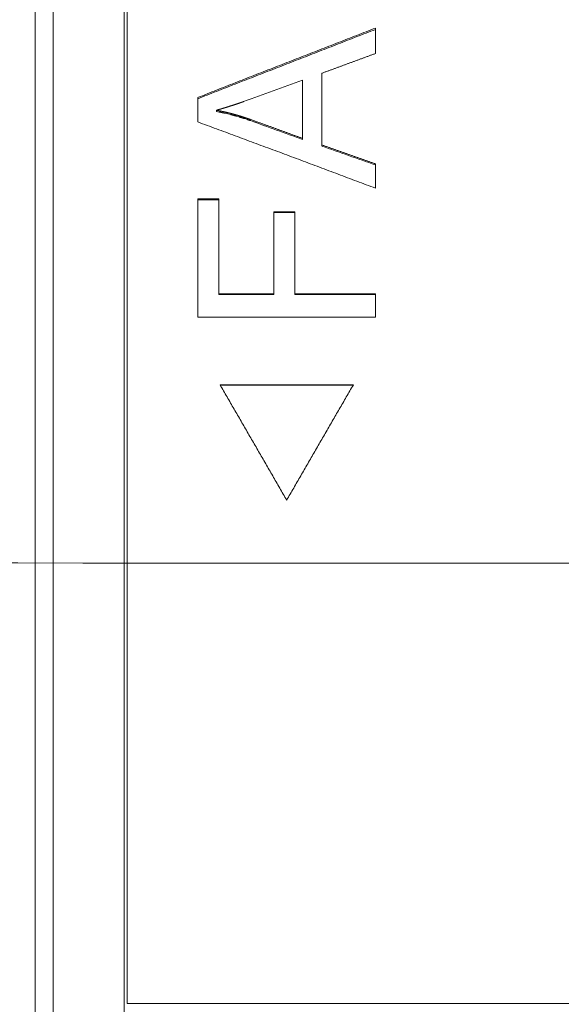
# Model space of a CAD drawing. Header units: millimetres. Extents: x 504 to 605, y 222 to 305.
# Tile 23 of 70: x 545.69 to 551.79, y 254.7 to 265.79. Entities that reach past the tile are written whole.
import ezdxf

# ---------------------------------------------------------------- set-up
doc = ezdxf.new("R2010")
doc.units = ezdxf.units.MM
doc.header["$LTSCALE"] = 0.03
doc.linetypes.add('CENTER', pattern=[50.8, 31.75, -6.35, 6.35, -6.35])
doc.layers.get('0').update_dxf_attribs({"lineweight": 15})
doc.layers.add('1', color=7, linetype='Continuous', true_color=0xffffff)
doc.styles.get("Standard").update_dxf_attribs({"font": 'simsun.ttc', "width": 0.85})
doc.dimstyles.new('ISO-25', dxfattribs={"dimtxt": 2.5, "dimasz": 2, "dimexe": 1.3, "dimexo": 0.625, "dimtad": 1, "dimzin": 9, "dimdsep": 46, "dimtxsty": 'Standard', "dimblk": 'OPEN30', "dimcen": 2, "dimazin": 2, "dimtfac": 0.6, "dimtmove": 0, "dimatfit": 0, "dimldrblk": 'OPEN30', "dimfxl": 1, "dimtolj": 1, "dimarcsym": 0})

# ---------------------------------------------------------------- blocks, each defined once
blk = doc.blocks.new('_Open30')
at = {"color": 0, "linetype": 'ByBlock', "lineweight": -2}
for p, q in [((-1, 0.2679), (0, 0)), ((0, 0), (-1, -0.2679)), ((0, 0), (-1, 0))]:
    blk.add_line(p, q, dxfattribs=at)
blk = doc.blocks.new('*D11')
at = {"color": 0, "lineweight": -2}
for p, q in [((516.837, 259.046), (516.837, 224.24)), ((579.963, 259.046), (579.963, 224.24)), ((577.963, 225.54), (518.837, 225.54))]:
    blk.add_line(p, q, dxfattribs=at)
at = {"layer": 'Defpoints', "color": 0}
for p in [(516.837, 259.671), (579.963, 259.671), (516.837, 225.54)]:
    blk.add_point(p, dxfattribs=at)
at = {"color": 0, "lineweight": -2, "xscale": 2, "yscale": 2, "zscale": 2, "rotation": 180}
blk.add_blockref('_Open30', (516.837, 225.54), dxfattribs=at)
at = {"color": 0, "lineweight": -2, "xscale": 2, "yscale": 2, "zscale": 2}
blk.add_blockref('_Open30', (579.963, 225.54), dxfattribs=at)
at = {"color": 0, "insert": (549.547, 227.749), "char_height": 2.5, "width": 36.1612, "attachment_point": 5}
blk.add_mtext('\\A1;63.13±0.2(W.D. MOD)', dxfattribs=at)
blk = doc.blocks.new('*D7')
at = {"color": 0, "lineweight": -2}
for p, q in [((516.839, 260.296), (516.839, 302.805)), ((573.828, 277.513), (573.828, 302.805)), ((518.839, 301.505), (571.828, 301.505))]:
    blk.add_line(p, q, dxfattribs=at)
at = {"layer": 'Defpoints', "color": 0}
for p in [(573.828, 301.505), (573.828, 276.888), (516.839, 259.671)]:
    blk.add_point(p, dxfattribs=at)
at = {"color": 0, "lineweight": -2, "xscale": 2, "yscale": 2, "zscale": 2, "rotation": 180}
blk.add_blockref('_Open30', (516.839, 301.505), dxfattribs=at)
at = {"color": 0, "lineweight": -2, "xscale": 2, "yscale": 2, "zscale": 2}
blk.add_blockref('_Open30', (573.828, 301.505), dxfattribs=at)
at = {"color": 0, "insert": (545.321, 303.38), "char_height": 2.5, "attachment_point": 5}
blk.add_mtext('\\A1;56.99', dxfattribs=at)
blk = doc.blocks.new('A$C4323a73e')
at = {"layer": '1', "color": 7, "linetype": 'Continuous', "lineweight": 18}
for p, q in [((30.064, -4.962), (30.064, 18.799)), ((29.229, -18.801), (29.229, 13.293)), ((30.029, -18.801), (30.029, 13.293)), ((29.029, -18.601), (29.029, 13.151)), ((32.859, 5.741), (32.859, 6.028)), ((32.038, 5.44), (32.038, 4.785)), ((32.254, 4.711), (32.254, 5.518)), ((30.86, 5.246), (30.86, 4.97)), ((31.07, 5.102), (31.07, 5.088)), ((31.07, 5.088), (31.101, 5.082)), ((31.165, 5.068), (31.197, 5.061)), ((31.197, 5.061), (31.229, 5.053)), ((31.229, 5.066), (31.229, 5.053)), ((31.292, 5.036), (31.324, 5.026)), ((31.324, 5.04), (31.324, 5.026)), ((31.387, 5.007), (31.419, 4.996)), ((31.45, 4.999), (31.45, 4.985)), ((31.452, 4.998), (31.452, 4.985)), ((32.038, 4.785), (32.038, 4.772)), ((32.254, 4.711), (32.254, 4.699)), ((32.859, 4.223), (32.859, 4.498)), ((30.86, 4.102), (30.86, 2.772)), ((31.096, 4.102), (30.86, 4.102)), ((30.86, 4.091), (31.096, 4.091)), ((31.096, 3.035), (31.096, 4.102)), ((31.715, 3.959), (31.715, 3.035)), ((31.951, 3.959), (31.715, 3.959)), ((31.715, 3.949), (31.951, 3.949)), ((31.951, 3.035), (31.951, 3.959)), ((31.096, 3.035), (31.096, 3.027)), ((31.715, 3.035), (31.096, 3.035)), ((31.096, 3.027), (31.715, 3.027)), ((31.715, 3.035), (31.715, 3.027)), ((31.951, 3.035), (31.951, 3.027)), ((32.859, 3.035), (31.951, 3.035)), ((31.951, 3.027), (32.859, 3.027)), ((32.859, 2.772), (32.859, 3.035)), ((30.86, 2.772), (32.859, 2.772)), ((31.11, 2.008), (32.61, 2.008)), ((32.61, 2.003), (31.11, 2.003)), ((30.064, -4.962), (39.264, -4.962))]:
    blk.add_line(p, q, dxfattribs=at)
for centre, major_axis, ratio, start_param, end_param in [((32.038, -0.001), (-49.815, -18.176), 0.096445, 4.677214, 4.690518), ((31.452, -0.001), (-49.874, 18.226), 0.088237, 4.732876, 4.744624), ((32.254, -0.001), (-51.525, 18.279), 0.08105, 4.729382, 4.741134)]:
    blk.add_ellipse(centre, major_axis=major_axis, ratio=ratio, start_param=start_param, end_param=end_param, dxfattribs=at)
for points, degree in [([(32.859, 6.028), (32.824, 6.015), (32.754, 5.987), (32.649, 5.946), (32.544, 5.905), (32.438, 5.864), (32.333, 5.823), (32.228, 5.782), (32.123, 5.741), (32.017, 5.7), (31.912, 5.659), (31.807, 5.618), (31.702, 5.576), (31.596, 5.535), (31.491, 5.494), (31.386, 5.453), (31.281, 5.411), (31.175, 5.37), (31.07, 5.328), (30.965, 5.287), (30.895, 5.259), (30.86, 5.246)], 3), ([(30.86, 5.232), (30.895, 5.245), (30.965, 5.273), (31.07, 5.314), (31.175, 5.356), (31.281, 5.397), (31.386, 5.438), (31.491, 5.479), (31.596, 5.52), (31.702, 5.562), (31.807, 5.603), (31.912, 5.644), (32.017, 5.685), (32.123, 5.726), (32.228, 5.767), (32.333, 5.808), (32.438, 5.849), (32.544, 5.89), (32.649, 5.931), (32.754, 5.972), (32.824, 5.999), (32.859, 6.012)], 3), ([(32.254, 5.518), (32.264, 5.522), (32.286, 5.53), (32.317, 5.542), (32.349, 5.553), (32.381, 5.565), (32.413, 5.577), (32.445, 5.589), (32.477, 5.6), (32.509, 5.612), (32.541, 5.624), (32.572, 5.636), (32.604, 5.647), (32.636, 5.659), (32.668, 5.671), (32.7, 5.683), (32.732, 5.694), (32.764, 5.706), (32.796, 5.718), (32.828, 5.73), (32.849, 5.737), (32.859, 5.741)], 3), ([(31.07, 5.102), (31.07, 5.102), (31.07, 5.102), (31.07, 5.102), (31.071, 5.102), (31.071, 5.102), (31.071, 5.103), (31.072, 5.103), (31.072, 5.103), (31.072, 5.103), (31.073, 5.103), (31.073, 5.103), (31.074, 5.103), (31.074, 5.103), (31.074, 5.103), (31.075, 5.104), (31.075, 5.104), (31.075, 5.104), (31.076, 5.104), (31.076, 5.104), (31.076, 5.104), (31.076, 5.104)], 3), ([(31.101, 5.096), (31.101, 5.096), (31.1, 5.096), (31.098, 5.097), (31.096, 5.097), (31.095, 5.097), (31.093, 5.098), (31.091, 5.098), (31.09, 5.098), (31.088, 5.098), (31.086, 5.099), (31.085, 5.099), (31.083, 5.099), (31.081, 5.1), (31.08, 5.1), (31.078, 5.1), (31.076, 5.101), (31.075, 5.101), (31.073, 5.101), (31.071, 5.102), (31.07, 5.102), (31.07, 5.102)], 3), ([(31.101, 5.096), (31.101, 5.082)], 1), ([(31.165, 5.082), (31.165, 5.068)], 1), ([(31.197, 5.074), (31.196, 5.074), (31.195, 5.075), (31.194, 5.075), (31.192, 5.076), (31.19, 5.076), (31.189, 5.076), (31.187, 5.077), (31.185, 5.077), (31.184, 5.078), (31.182, 5.078), (31.18, 5.078), (31.179, 5.079), (31.177, 5.079), (31.175, 5.08), (31.174, 5.08), (31.172, 5.08), (31.17, 5.081), (31.168, 5.081), (31.167, 5.082), (31.166, 5.082), (31.165, 5.082)], 3), ([(31.197, 5.074), (31.197, 5.061)], 1), ([(31.229, 5.066), (31.228, 5.066), (31.227, 5.067), (31.225, 5.067), (31.224, 5.068), (31.222, 5.068), (31.22, 5.068), (31.219, 5.069), (31.217, 5.069), (31.215, 5.07), (31.214, 5.07), (31.212, 5.071), (31.21, 5.071), (31.209, 5.071), (31.207, 5.072), (31.205, 5.072), (31.204, 5.073), (31.202, 5.073), (31.2, 5.073), (31.199, 5.074), (31.198, 5.074), (31.197, 5.074)], 3), ([(31.292, 5.049), (31.292, 5.036)], 1), ([(31.324, 5.04), (31.323, 5.04), (31.322, 5.04), (31.321, 5.041), (31.319, 5.041), (31.317, 5.042), (31.316, 5.042), (31.314, 5.043), (31.312, 5.043), (31.311, 5.044), (31.309, 5.044), (31.307, 5.045), (31.306, 5.045), (31.304, 5.046), (31.302, 5.046), (31.301, 5.047), (31.299, 5.047), (31.297, 5.048), (31.296, 5.048), (31.294, 5.049), (31.293, 5.049), (31.292, 5.049)], 3), ([(31.387, 5.02), (31.387, 5.007)], 1), ([(31.419, 5.009), (31.418, 5.01), (31.417, 5.01), (31.415, 5.011), (31.414, 5.011), (31.412, 5.012), (31.41, 5.012), (31.409, 5.013), (31.407, 5.013), (31.405, 5.014), (31.404, 5.014), (31.402, 5.015), (31.4, 5.016), (31.399, 5.016), (31.397, 5.017), (31.395, 5.017), (31.394, 5.018), (31.392, 5.018), (31.39, 5.019), (31.389, 5.02), (31.388, 5.02), (31.387, 5.02)], 3), ([(31.419, 5.009), (31.419, 4.996)], 1), ([(31.45, 4.999), (31.45, 4.999), (31.448, 4.999), (31.447, 5), (31.445, 5), (31.444, 5.001), (31.442, 5.001), (31.44, 5.002), (31.439, 5.003), (31.437, 5.003), (31.435, 5.004), (31.434, 5.004), (31.432, 5.005), (31.43, 5.005), (31.429, 5.006), (31.427, 5.007), (31.425, 5.007), (31.424, 5.008), (31.422, 5.008), (31.42, 5.009), (31.419, 5.009), (31.419, 5.009)], 3), ([(31.452, 4.998), (31.452, 4.998), (31.452, 4.998), (31.451, 4.998), (31.451, 4.998), (31.451, 4.998), (31.451, 4.998), (31.451, 4.998), (31.451, 4.998), (31.451, 4.998), (31.451, 4.998), (31.451, 4.998), (31.451, 4.998), (31.451, 4.998), (31.451, 4.998), (31.451, 4.998), (31.45, 4.998), (31.45, 4.998), (31.45, 4.998), (31.45, 4.998), (31.45, 4.999), (31.45, 4.999)], 3), ([(32.038, 4.785), (32.028, 4.789), (32.007, 4.796), (31.976, 4.808), (31.945, 4.819), (31.915, 4.83), (31.884, 4.841), (31.853, 4.853), (31.822, 4.864), (31.791, 4.875), (31.76, 4.886), (31.729, 4.897), (31.699, 4.909), (31.668, 4.92), (31.637, 4.931), (31.606, 4.942), (31.575, 4.953), (31.544, 4.964), (31.513, 4.976), (31.482, 4.987), (31.462, 4.994), (31.452, 4.998)], 3), ([(30.86, 4.97), (30.895, 4.957), (30.965, 4.931), (31.07, 4.892), (31.175, 4.853), (31.281, 4.814), (31.386, 4.775), (31.491, 4.735), (31.596, 4.696), (31.702, 4.657), (31.807, 4.618), (31.912, 4.578), (32.017, 4.539), (32.123, 4.5), (32.228, 4.46), (32.333, 4.421), (32.438, 4.381), (32.544, 4.342), (32.649, 4.302), (32.754, 4.263), (32.824, 4.237), (32.859, 4.223)], 3), ([(31.45, 4.985), (31.45, 4.985), (31.45, 4.985), (31.45, 4.985), (31.45, 4.985), (31.45, 4.985), (31.451, 4.985), (31.451, 4.985), (31.451, 4.985), (31.451, 4.985), (31.451, 4.985), (31.451, 4.985), (31.451, 4.985), (31.451, 4.985), (31.451, 4.985), (31.451, 4.985), (31.451, 4.985), (31.451, 4.985), (31.451, 4.985), (31.452, 4.985), (31.452, 4.985), (31.452, 4.985)], 3), ([(32.859, 4.498), (32.849, 4.501), (32.828, 4.509), (32.796, 4.52), (32.764, 4.531), (32.732, 4.543), (32.7, 4.554), (32.668, 4.565), (32.636, 4.576), (32.604, 4.588), (32.572, 4.599), (32.541, 4.61), (32.509, 4.621), (32.477, 4.633), (32.445, 4.644), (32.413, 4.655), (32.381, 4.666), (32.349, 4.678), (32.317, 4.689), (32.286, 4.7), (32.264, 4.708), (32.254, 4.711)], 3), ([(31.86, 0.708), (31.846, 0.731), (31.82, 0.777), (31.781, 0.845), (31.741, 0.914), (31.702, 0.982), (31.662, 1.051), (31.623, 1.119), (31.583, 1.188), (31.544, 1.256), (31.504, 1.325), (31.465, 1.393), (31.425, 1.461), (31.386, 1.53), (31.346, 1.598), (31.307, 1.667), (31.267, 1.735), (31.228, 1.803), (31.188, 1.871), (31.149, 1.94), (31.123, 1.985), (31.11, 2.008)], 3), ([(32.61, 2.008), (32.596, 1.985), (32.57, 1.94), (32.531, 1.871), (32.491, 1.803), (32.452, 1.735), (32.412, 1.667), (32.373, 1.598), (32.333, 1.53), (32.294, 1.461), (32.254, 1.393), (32.215, 1.325), (32.175, 1.256), (32.136, 1.188), (32.096, 1.119), (32.057, 1.051), (32.017, 0.982), (31.978, 0.914), (31.938, 0.845), (31.899, 0.777), (31.873, 0.731), (31.86, 0.708)], 3)]:
    blk.add_open_spline(points, degree=degree, dxfattribs=at)
for points, weights in [([(31.076, 5.104), (31.102, 5.112), (31.128, 5.119)], [0.500000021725, 0.499999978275, 0.500000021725]), ([(31.128, 5.119), (31.171, 5.132), (31.213, 5.145)], [0.500000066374, 0.499999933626, 0.500000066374]), ([(31.213, 5.145), (31.26, 5.161), (31.307, 5.176)], [0.500000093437, 0.499999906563, 0.500000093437]), ([(31.307, 5.176), (31.341, 5.188), (31.375, 5.2)], [0.500000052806, 0.499999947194, 0.500000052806]), ([(31.165, 5.082), (31.133, 5.089), (31.101, 5.096)], [0.500000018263, 0.499999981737, 0.500000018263]), ([(31.101, 5.082), (31.133, 5.075), (31.165, 5.068)], [0.500000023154, 0.499999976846, 0.500000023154]), ([(31.292, 5.049), (31.261, 5.058), (31.229, 5.066)], [0.500000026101, 0.499999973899, 0.500000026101]), ([(31.229, 5.053), (31.261, 5.044), (31.292, 5.036)], [0.500000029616, 0.499999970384, 0.500000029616]), ([(31.387, 5.02), (31.356, 5.03), (31.324, 5.04)], [0.50000003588, 0.49999996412, 0.50000003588]), ([(31.324, 5.026), (31.356, 5.017), (31.387, 5.007)], [0.500000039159, 0.499999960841, 0.500000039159]), ([(31.419, 4.996), (31.434, 4.991), (31.45, 4.985)], [0.500000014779, 0.499999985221, 0.500000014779])]:
    blk.add_rational_spline(points, weights, degree=2, dxfattribs=at)

msp = doc.modelspace()

# ---------------------------------------------------------------- linework, layer by layer
at = {"layer": '1', "color": 1, "linetype": 'CENTER', "lineweight": 5, "ltscale": 10}
msp.add_open_spline([(514.581, 259.6714), (548.9675, 259.671), (593.5091, 259.671)], degree=1, knots=[0, 0, 0.0768246, 1, 1], dxfattribs=at)

# ---------------------------------------------------------------- block references
msp.add_blockref('A$C4323a73e', (516.8371, 259.6709))

# ---------------------------------------------------------------- dimensions: what is measured, and where the dimension line sits
dim = msp.add_linear_dim(base=(573.828, 301.5054), p1=(516.8392, 259.671), p2=(573.828, 276.8884), dimstyle='ISO-25', override={"dimtmove": 0})
dim.commit()
dim.dimension.update_dxf_attribs({"geometry": '*D7', "text_midpoint": (545.3206, 301.5054), "dimtype": 128})
at = {"color": 7}
dim = msp.add_linear_dim(base=(516.8371, 225.5402), p1=(579.9627, 259.671), p2=(516.8371, 259.6714), angle=180, text='<>(W.D. MOD)', dimstyle='ISO-25', override={"dimgap": 0.625, "dimtol": 1, "dimlim": 0, "dimtp": 0.2, "dimtm": 0.2, "dimtfac": 1}, dxfattribs=at)
dim.commit()
dim.dimension.update_dxf_attribs({"geometry": '*D11', "text_midpoint": (549.5475, 225.5402), "dimtype": 160})

doc.saveas('drawing.dxf')
